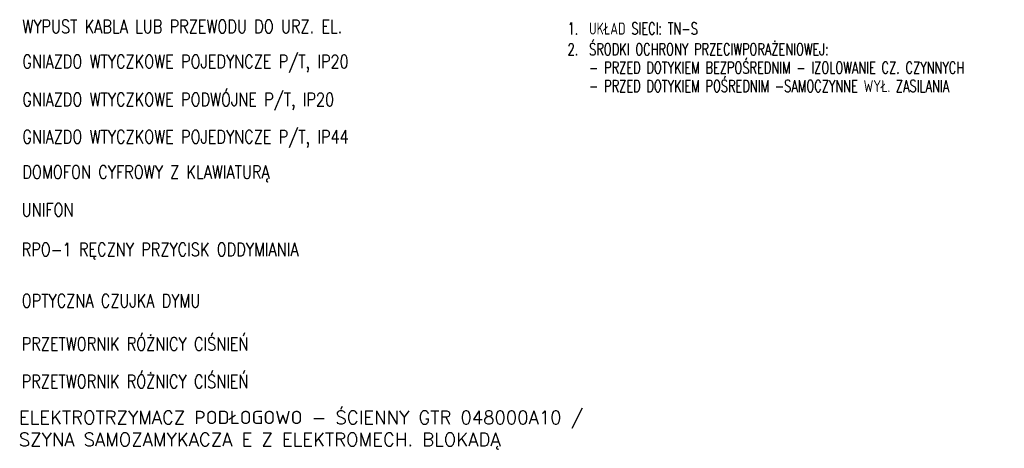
# Model space of a CAD drawing. Header units: millimetres. Extents: x 2260 to 32334, y -33324 to 11762.
# Tile 72 of 79: x 12710 to 14195, y 9103 to 9750. Entities that reach past the tile are written whole.
import ezdxf

# ---------------------------------------------------------------- set-up
doc = ezdxf.new("R2010")
doc.units = ezdxf.units.MM
doc.layers.add('EL_OS_Adres_Opraw', color=7, linetype='Continuous')
doc.styles.add('_ELEKTRYCZNY', font='romans.shx', dxfattribs={"width": 0.7})
doc.styles.get("Standard").update_dxf_attribs({"font": 'arial.ttf'})

msp = doc.modelspace()

# ---------------------------------------------------------------- texts
at = {"layer": 'EL_OS_Adres_Opraw', "color": 0, "char_height": 20, "attachment_point": 1}
for s, insert, width in [('\\pxi0.25;{\\Fsimplex.shx|c1;\\W0.8;\\C7;WYPUST KABLA LUB PRZEWODU DO URZ. EL.}', (12708.898, 9749.332), 808.11909), ('\\pxi0.25;{\\Fsimplex.shx|c1;\\W0.8;\\C7;GNIAZDO WTYCZKOWE POJEDYNCZE P/T, IP20}', (12708.898, 9696.426), 808.11909), ('\\pxi0.25;{\\Fsimplex.shx|c1;\\W0.8;\\C7;GNIAZDO WTYCZKOWE PODWÓJNE P/T, IP20}', (12708.898, 9639.164), 808.11909), ('\\pxi0.25;{\\Fsimplex.shx|c1;\\W0.8;\\C7;GNIAZDO WTYCZKOWE POJEDYNCZE P/T, IP44}', (12708.898, 9583.146), 808.11909), ('\\pxi0.25;{\\Fsimplex.shx|c1;\\W0.8;\\C7;DOMOFON CYFROWY Z KLAWIATURĄ}', (12708.898, 9529.858), 808.11909), ('\\pxi0.25;{\\Fsimplex.shx|c1;\\W0.8;\\C7;UNIFON}', (12707.879, 9472.768), 808.11909), ('\\pxi0.25;{\\Fsimplex.shx|c1;\\W0.8;\\C7;RPO-1 RĘCZNY PRZYCISK ODDYMIANIA}', (12707.879, 9413.094), 808.11909), ('\\pxi0.25;{\\Fsimplex.shx|c1;\\W0.8;\\C7;OPTYCZNA CZUJKA DYMU}', (12707.879, 9335.717), 808.11909), ('\\pxi0.25;{\\Fsimplex.shx|c1;\\W0.8;\\C7;PRZETWORNIK RÓŻNICY CIŚNIEŃ}', (12707.879, 9270.434), 808.11909), ('\\pxi0.25;{\\Fsimplex.shx|c1;\\W0.8;\\C7;PRZETWORNIK RÓŻNICY CIŚNIEŃ}', (12707.879, 9213.712), 808.11909), ('{\\Fsimplex.shx|c238;\\C256;ELEKTROTRZYMACZ PODŁOGOWO - ŚCIENNY GTR 048000A10 / SZYNA SAMOZAMYKACZA E Z ELEKTROMECH. BLOKADĄ}', (12708.552, 9159.646), 992.07467)]:
    msp.add_mtext(s, dxfattribs=dict(at, insert=insert, width=width))
at = {"layer": 'EL_OS_Adres_Opraw', "linetype": 'Continuous', "char_height": 18, "width": 115.77937, "attachment_point": 4, "style": '_ELEKTRYCZNY'}
for s, insert in [('\\pxi0.277778,sm1,qc;{\\C7;1.}', (13484.217, 9736.268)), ('\\pxi0.277778,sm1,qc;{\\C7;2.}', (13484.217, 9705))]:
    msp.add_mtext(s, dxfattribs=dict(at, insert=insert))
at = {"layer": 'EL_OS_Adres_Opraw', "color": 7, "linetype": 'Continuous', "char_height": 18, "attachment_point": 4, "style": '_ELEKTRYCZNY'}
for s, insert, width in [('\\pxi0.277778;UKŁAD SIECI: TN-S', (13563.966, 9736.268), 598.46358), ('\\pxi0.277778;ŚRODKI OCHRONY PRZECIWPORAŻENIOWEJ:', (13563.966, 9705), 598.46358), ('\\pxi0.277778;- PRZED DOTYKIEM BEZPOŚREDNIM - IZOLOWANIE CZ. CZYNNYCH', (13563.966, 9677.285), 652.61906), ('\\pxi0.277778;- PRZED DOTYKIEM POŚREDNIM -SAMOCZYNNE WYŁ. ZASILANIA', (13563.966, 9649.57), 652.61906)]:
    msp.add_mtext(s, dxfattribs=dict(at, insert=insert, width=width))

doc.saveas('drawing.dxf')
